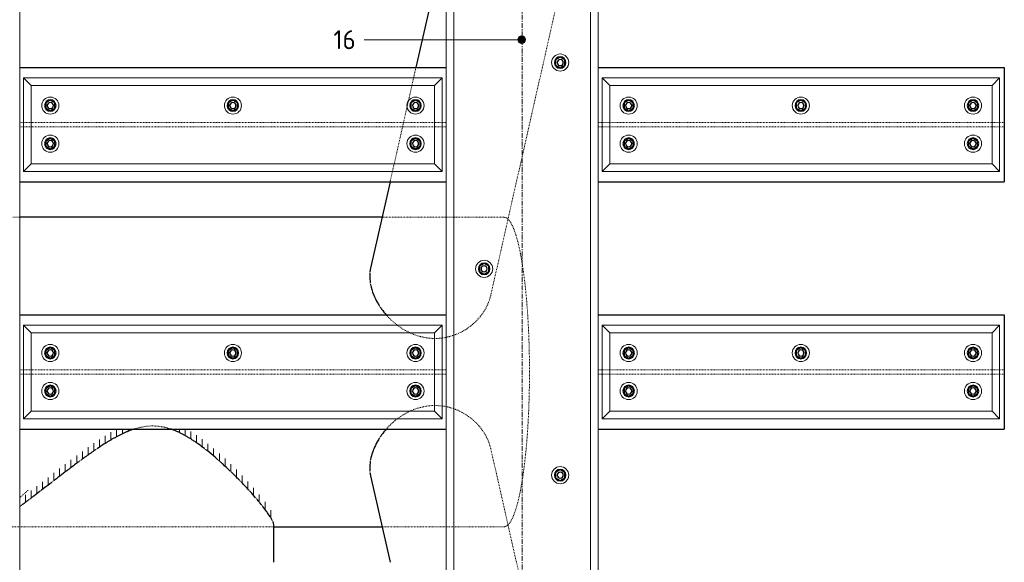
# Model space of a CAD drawing. Header units: millimetres. Extents: x -236694 to -141708, y -41476 to 103952.
# Tile 10 of 103: x -212693 to -210105, y 760 to 2186. Entities that reach past the tile are written whole.
import ezdxf

# ---------------------------------------------------------------- set-up
doc = ezdxf.new("R2010")
doc.units = ezdxf.units.MM
doc.linetypes.add('Grid Line', pattern=[22.225, 12.7, -3.175, 3.175, -3.175])
doc.linetypes.add('XX-HIDDEN', pattern=[4, 2, -2])
for name, color, linetype, lineweight in [('N-CO-BC-BETONVORM-G', 50, 'Continuous', 25), ('N-CO-BC-BETONVORM-G-1', 50, 'XX-HIDDEN', 18), ('N-CO-BC-BETONVORM-GN', 10, 'XX-HIDDEN', 18), ('N-CO-KC-KUNSTSTOFVORM-G', 7, 'Continuous', 13), ('N-CO-SC-STAALVORM-G', 10, 'Continuous', 25), ('X-XX-AL-CONSTRUCTIELIJN-G-1', 7, 'Grid Line', 18), ('X-XX-AL-T25-1', 250, 'Continuous', 13), ('X-XX-AL-T25-2', 7, 'Continuous', 13), ('X_XX_AL_DETAIL1_G', 7, 'Continuous', 13)]:
    doc.layers.add(name, color=color, linetype=linetype, lineweight=lineweight)
doc.styles.add('NLCS-ISO_1', font='NLCS-ISO.ttf', dxfattribs={"height": 50})

# ---------------------------------------------------------------- blocks, each defined once
blk = doc.blocks.new('GM_Hakorit_3820 - GM_Hakorit_3820-3593615-Doorsnede 1 dubbel geleidewerk')
at = {"layer": 'N-CO-KC-KUNSTSTOFVORM-G'}
blk.add_line((-244271.6, 2684.9), (-244271.6, -1134.9), dxfattribs=at)
blk = doc.blocks.new('GM_Hakorit_2850 - GM_Hakorit_2850-3594086-Doorsnede 1 dubbel geleidewerk')
at = {"layer": 'N-CO-KC-KUNSTSTOFVORM-G'}
for p, q in [((-246192.3, 2684.9), (-246192.3, -164.9)), ((-245792.3, 2684.9), (-245792.3, -164.9)), ((-246172.3, 2665), (-246172.3, -145)), ((-245812.3, 2665), (-245812.3, -145))]:
    blk.add_line(p, q, dxfattribs=at)
for centre, start, end in [((-245892.3, 2073), 90, 270), ((-245892.3, 2073), 270, 90), ((-246092.3, 1531), 90, 270), ((-246092.3, 1531), 270, 90), ((-245892.3, 989), 90, 270), ((-245892.3, 989), 270, 90)]:
    blk.add_arc(centre, 22.5, start, end, dxfattribs=at)
blk = doc.blocks.new('GM_Hakorit_1100 - GM_Hakorit_1100-3713549-Doorsnede 1 dubbel geleidewerk')
at = {"layer": 'N-CO-KC-KUNSTSTOFVORM-G'}
for p, q in [((-244682, 2683), (-245781.9, 2683)), ((-245781.9, 2683), (-245761.9, 2663)), ((-245781.9, 2437.1), (-245781.9, 2682.9)), ((-244701.9, 2663), (-244681.9, 2683)), ((-244681.9, 2682.9), (-244681.9, 2437.1)), ((-244701.9, 2663), (-245761.9, 2663)), ((-245761.9, 2663), (-245761.9, 2457)), ((-244701.9, 2457), (-244701.9, 2663)), ((-245761.9, 2457), (-245781.9, 2437)), ((-244682, 2437), (-245781.9, 2437)), ((-244701.9, 2457), (-245761.9, 2457)), ((-244681.9, 2437), (-244701.9, 2457))]:
    blk.add_line(p, q, dxfattribs=at)
for centre, start, end in [((-245711.9, 2610), 0, 180), ((-245231.9, 2610), 360, 180), ((-244751.9, 2610), 360, 180), ((-245711.9, 2610), 180, 0), ((-245231.9, 2610), 180, 360), ((-244751.9, 2610), 180, 360), ((-245711.9, 2510), 0, 180), ((-244751.9, 2510), 0, 180), ((-245711.9, 2510), 180, 0), ((-244751.9, 2510), 180, 360)]:
    blk.add_arc(centre, 22.5, start, end, dxfattribs=at)
blk = doc.blocks.new('GM_Hakorit_1045 - GM_Hakorit_1045-3715410-Doorsnede 1 dubbel geleidewerk')
at = {"layer": 'N-CO-KC-KUNSTSTOFVORM-G'}
for p, q in [((-239699.5, 2683), (-239679.5, 2663)), ((-239699.5, 2437.1), (-239699.5, 2682.9)), ((-238654.6, 2683), (-239699.4, 2683)), ((-238674.5, 2663), (-238654.5, 2683)), ((-238654.5, 2682.9), (-238654.5, 2437.1)), ((-238674.5, 2663), (-239679.5, 2663)), ((-239679.5, 2663), (-239679.5, 2457)), ((-238674.5, 2457), (-238674.5, 2663)), ((-239679.5, 2457), (-239699.5, 2437)), ((-238654.6, 2437), (-239699.4, 2437)), ((-238674.5, 2457), (-239679.5, 2457)), ((-238654.5, 2437), (-238674.5, 2457))]:
    blk.add_line(p, q, dxfattribs=at)
for centre, start, end in [((-239629.5, 2610), 0, 180), ((-239177, 2610), 360, 180), ((-238724.5, 2610), 0, 180), ((-239629.5, 2610), 180, 0), ((-239177, 2610), 180, 360), ((-238724.5, 2610), 180, 0), ((-239629.5, 2510), 0, 180), ((-238724.5, 2510), 0, 180), ((-239629.5, 2510), 180, 0), ((-238724.5, 2510), 180, 0)]:
    blk.add_arc(centre, 22.5, start, end, dxfattribs=at)
blk = doc.blocks.new('GM_Bouten_Moeren_Zeskant - M16-3610774-Doorsnede 1 dubbel geleidewerk')
at = {"layer": 'N-CO-SC-STAALVORM-G'}
for p, q in [((-248188.5, 2523.9), (-248200.5, 2516.9)), ((-248200.5, 2516.9), (-248200.5, 2503.1)), ((-248176.5, 2516.9), (-248188.5, 2523.9)), ((-248176.5, 2503.1), (-248176.5, 2516.9)), ((-248200.5, 2503.1), (-248188.5, 2496.1)), ((-248188.5, 2496.1), (-248176.5, 2503.1))]:
    blk.add_line(p, q, dxfattribs=at)
for radius, start, end in [(15, 0, 180), (8, 0, 180), (15, 180, 0), (8, 180, 0)]:
    blk.add_arc((-248188.5, 2510), radius, start, end, dxfattribs=at)
blk = doc.blocks.new('NLI_Balk_Buis - ø813_20-3690250-Doorsnede 1 dubbel geleidewerk')
at = {"layer": 'N-CO-BC-BETONVORM-GN'}
for p, q in [((-241230.2, 1666.5), (-241250.1, 1666.5)), ((-240109.5, 1666.5), (-240277.7, 1666.5)), ((-240089.5, 1666.5), (-240109.4, 1666.5)), ((-239957.1, 1666.5), (-240089.4, 1666.5)), ((-241250.1, 853.5), (-241230.2, 853.5)), ((-241230.1, 853.5), (-240562.6, 853.5)), ((-240277.7, 853.5), (-240109.5, 853.5)), ((-240109.4, 853.5), (-240089.5, 853.5)), ((-240089.4, 853.5), (-239957.1, 853.5))]:
    blk.add_line(p, q, dxfattribs=at)
for start_param, end_param in [(6.128915, 6.283185), (4.712389, 6.128132), (3.296646, 4.712389), (3.141593, 3.295863)]:
    blk.add_ellipse((-239957.1, 1260), major_axis=(0, 406.5), ratio=0.164399, start_param=start_param, end_param=end_param, dxfattribs=at)
at = {"layer": 'N-CO-SC-STAALVORM-G'}
for p, q in [((-240277.8, 1666.5), (-241230.2, 1666.5)), ((-240562.5, 853.5), (-240277.8, 853.5))]:
    blk.add_line(p, q, dxfattribs=at)
blk = doc.blocks.new('NLI_Balk_H - HEB300-V9-Doorsnede 1 dubbel geleidewerk')
at = {"layer": 'N-CO-BC-BETONVORM-GN'}
for p, q in [((-239699.5, 2565.5), (-239709.5, 2565.5)), ((-239679.5, 2565.5), (-239699.4, 2565.5)), ((-238674.5, 2565.5), (-239679.4, 2565.5)), ((-238654.5, 2565.5), (-238674.4, 2565.5)), ((-238642.3, 2565.5), (-238654.5, 2565.5)), ((-239699.5, 2554.5), (-239709.5, 2554.5)), ((-239679.5, 2554.5), (-239699.4, 2554.5)), ((-238674.5, 2554.5), (-239679.4, 2554.5)), ((-238654.5, 2554.5), (-238674.4, 2554.5)), ((-238642.3, 2554.5), (-238654.5, 2554.5))]:
    blk.add_line(p, q, dxfattribs=at)
blk = doc.blocks.new('NLI_Balk_H - HEB300-V10-Doorsnede 1 dubbel geleidewerk')
at = {"layer": 'N-CO-BC-BETONVORM-GN'}
for p, q in [((-241219.8, 1915.5), (-241230.2, 1915.5)), ((-241199.9, 1915.5), (-241219.8, 1915.5)), ((-240139.9, 1915.5), (-241199.8, 1915.5)), ((-240119.9, 1915.5), (-240139.8, 1915.5)), ((-240109.5, 1915.5), (-240119.8, 1915.5)), ((-241219.8, 1904.5), (-241230.2, 1904.5)), ((-241199.9, 1904.5), (-241219.8, 1904.5)), ((-240139.9, 1904.5), (-241199.8, 1904.5)), ((-240119.9, 1904.5), (-240139.8, 1904.5)), ((-240109.5, 1904.5), (-240119.8, 1904.5))]:
    blk.add_line(p, q, dxfattribs=at)

msp = doc.modelspace()

# ---------------------------------------------------------------- hatches: boundary and pattern name
at = {"layer": 'X-XX-AL-T25-1'}
h = msp.add_hatch(color=256, dxfattribs=at)
edge = h.paths.add_edge_path(flags=0)
edge.add_arc((-211373.6, 2133.1), 10, 0, 360)

# ---------------------------------------------------------------- linework, layer by layer
at = {"layer": 'N-CO-BC-BETONVORM-GN'}
for p, q in [((-211454.6, 1461.7), (-211239.1, 2413.8)), ((-211651.3, 2060), (-211657.4, 2033)), ((-211657.4, 2033), (-211661.9, 2013)), ((-211661.9, 2013), (-211671.1, 1972.4)), ((-211671.2, 1972.1), (-211674.5, 1957.3)), ((-211674.6, 1957.1), (-211684, 1915.5)), ((-211684, 1915.5), (-211686.5, 1904.5)), ((-211686.5, 1904.5), (-211708.5, 1807)), ((-211713.1, 1787), (-211719.2, 1760)), ((-211708.6, 1807), (-211713.1, 1787)), ((-211239.1, 106.2), (-211454.6, 1058.3))]:
    msp.add_line(p, q, dxfattribs=at)
for points in [[(-211772.1, 1524.2), (-211772.3, 1522.7), (-211772.4, 1521.2), (-211772.5, 1519.7)], [(-211771.5, 1495.1), (-211771.2, 1493.4), (-211770.9, 1491.7), (-211770.6, 1489.9)], [(-211762.6, 1463.2), (-211762.5, 1463.1), (-211762.5, 1462.9), (-211762.4, 1462.8)], [(-211747.7, 1434.4), (-211746.7, 1432.8), (-211745.6, 1431.3), (-211744.6, 1429.7)], [(-211582.3, 1349.3), (-211578.9, 1349.7), (-211575.5, 1350.3), (-211572.1, 1351)], [(-211572.1, 1169), (-211575.5, 1169.7), (-211578.9, 1170.3), (-211582.3, 1170.7)], [(-212438.9, 1089.5), (-212439.6, 1089.1), (-212440.3, 1088.8), (-212441, 1088.4)], [(-212250, 1088.4), (-212250.7, 1088.8), (-212251.3, 1089.1), (-212252, 1089.5)], [(-211744.6, 1090.3), (-211745.5, 1089), (-211746.3, 1087.7), (-211747.1, 1086.4)], [(-212488.6, 1059), (-212490.2, 1057.9), (-212491.8, 1056.8), (-212493.5, 1055.7)], [(-212203.2, 1055.7), (-212204.6, 1056.8), (-212206, 1057.9), (-212207.5, 1059)], [(-211762.4, 1057.2), (-211762.5, 1057.1), (-211762.5, 1056.9), (-211762.6, 1056.8)], [(-212530.5, 1029.4), (-212532.8, 1027.7), (-212535.1, 1026), (-212537.4, 1024.3)], [(-212165.9, 1024.3), (-212167.9, 1026.1), (-212169.9, 1027.8), (-212171.9, 1029.6)], [(-211770.6, 1030.1), (-211770.9, 1028.3), (-211771.2, 1026.6), (-211771.5, 1024.9)], [(-212570.5, 999.5), (-212571.8, 998.5), (-212573.1, 997.5), (-212574.4, 996.5)], [(-212136.1, 996.5), (-212137.1, 997.5), (-212138.1, 998.5), (-212139.1, 999.5)], [(-211772.5, 1000.3), (-211772.4, 998.8), (-211772.3, 997.3), (-211772.1, 995.8)], [(-212601.3, 975.8), (-212603.7, 974), (-212606, 972.2), (-212608.4, 970.3)], [(-212110, 970.3), (-212111.8, 972.2), (-212113.6, 974), (-212115.3, 975.8)], [(-212636.1, 949.1), (-212637.1, 948.3), (-212638.1, 947.5), (-212639.2, 946.7)], [(-212087.9, 946.7), (-212088.6, 947.5), (-212089.3, 948.3), (-212090, 949.1)], [(-212686.9, 910.6), (-212688.7, 909.3), (-212690.4, 908.1), (-212692.1, 906.8)], [(-212661.6, 929.6), (-212664, 927.8), (-212666.4, 926), (-212668.8, 924.2)], [(-212068.1, 924.2), (-212069.6, 926), (-212071.2, 927.8), (-212072.8, 929.6)], [(-212053.9, 906.8), (-212055, 908.2), (-212056.1, 909.6), (-212057.3, 911.1)], [(-212041.4, 890.1), (-212041.8, 890.7), (-212042.2, 891.3), (-212042.7, 891.9)], [(-212031.9, 875.6), (-212032.6, 876.8), (-212033.4, 878.1), (-212034.2, 879.4)], [(-212027, 865.8), (-212027.4, 866.9), (-212027.9, 867.9), (-212028.4, 869.1)], [(-212025.1, 859.1), (-212025.2, 859.7), (-212025.3, 860.4), (-212025.4, 861.1)]]:
    msp.add_open_spline(points, degree=3, dxfattribs=at)
for points, knots in [([(-211551.9, 1356.5), (-211550.5, 1357), (-211542.2, 1360.1), (-211527.8, 1366.9), (-211509.8, 1378.6), (-211493.7, 1392.5), (-211479.9, 1408.1), (-211468.5, 1425.2), (-211459.8, 1443.2), (-211456, 1455.5), (-211454.6, 1461.7)], [0.5993894, 0.5993894, 0.5993894, 0.5993894, 0.6086957, 0.6521739, 0.6956522, 0.7391304, 0.7826087, 0.826087, 0.8695652, 0.9128126, 0.9128126, 0.9128126, 0.9128126]), ([(-211729.2, 1409.9), (-211728.8, 1409.4), (-211723.5, 1403.4), (-211714, 1394), (-211704.2, 1386), (-211700, 1382.8)], [0.21333062, 0.21333062, 0.21333062, 0.21333062, 0.2173913, 0.26086957, 0.291539, 0.291539, 0.291539, 0.291539]), ([(-211699.9, 1382.7), (-211698.2, 1381.5), (-211690.4, 1375.8), (-211679.3, 1369), (-211669.5, 1364.2), (-211666.4, 1362.7)], [0.29185119, 0.29185119, 0.29185119, 0.29185119, 0.30434783, 0.34782609, 0.36792185, 0.36792185, 0.36792185, 0.36792185]), ([(-211666.2, 1362.6), (-211662.6, 1361), (-211652.1, 1356.6), (-211634.1, 1351.2), (-211616.2, 1348.6), (-211605.7, 1348.1), (-211602.5, 1348.1)], [0.3683915, 0.3683915, 0.3683915, 0.3683915, 0.3913043, 0.4347826, 0.4782609, 0.4972381, 0.4972381, 0.4972381, 0.4972381]), ([(-211602.4, 1348.1), (-211598.3, 1348.1), (-211591.6, 1348.3), (-211585, 1349), (-211582.4, 1349.3)], [0.49743388, 0.49743388, 0.49743388, 0.49743388, 0.52173913, 0.53695891, 0.53695891, 0.53695891, 0.53695891]), ([(-211572, 1351), (-211570.8, 1351.2), (-211564, 1352.7), (-211557.4, 1354.6), (-211552, 1356.5)], [0.55791959, 0.55791959, 0.55791959, 0.55791959, 0.56521739, 0.59918222, 0.59918222, 0.59918222, 0.59918222]), ([(-211602.5, 1171.9), (-211605.7, 1171.9), (-211616.2, 1171.4), (-211634.1, 1168.8), (-211652.1, 1163.4), (-211662.6, 1159), (-211666.2, 1157.4)], [0.5027619, 0.5027619, 0.5027619, 0.5027619, 0.5217391, 0.5652174, 0.6086957, 0.6316085, 0.6316085, 0.6316085, 0.6316085]), ([(-211582.4, 1170.7), (-211585, 1171), (-211591.6, 1171.7), (-211598.3, 1171.9), (-211602.4, 1171.9)], [0.46304109, 0.46304109, 0.46304109, 0.46304109, 0.47826087, 0.50256612, 0.50256612, 0.50256612, 0.50256612]), ([(-211552, 1163.5), (-211557.4, 1165.4), (-211564, 1167.3), (-211570.8, 1168.8), (-211572, 1169)], [0.40081778, 0.40081778, 0.40081778, 0.40081778, 0.43478261, 0.44208041, 0.44208041, 0.44208041, 0.44208041]), ([(-211666.4, 1157.3), (-211669.5, 1155.8), (-211679.3, 1151), (-211690.4, 1144.2), (-211698.2, 1138.5), (-211699.9, 1137.3)], [0.63207815, 0.63207815, 0.63207815, 0.63207815, 0.65217391, 0.69565217, 0.70814881, 0.70814881, 0.70814881, 0.70814881]), ([(-211454.6, 1058.2), (-211456, 1064.4), (-211459.8, 1076.8), (-211468.5, 1094.8), (-211479.9, 1111.9), (-211493.7, 1127.5), (-211509.8, 1141.4), (-211527.8, 1153.1), (-211542.2, 1159.9), (-211550.5, 1163), (-211551.9, 1163.5)], [0.0869565, 0.0869565, 0.0869565, 0.0869565, 0.1304348, 0.173913, 0.2173913, 0.2608696, 0.3043478, 0.3478261, 0.3913043, 0.4006106, 0.4006106, 0.4006106, 0.4006106]), ([(-212296.2, 1110.2), (-212297.1, 1110.6), (-212300.4, 1111.6), (-212306.1, 1113.2), (-212313.4, 1115), (-212320.8, 1116.5), (-212328.3, 1117.5), (-212335.8, 1118.1), (-212343.5, 1118.3), (-212351.1, 1118.1), (-212358.8, 1117.5), (-212366.3, 1116.5), (-212373.9, 1115), (-212381.5, 1113.2), (-212387.4, 1111.6), (-212390.8, 1110.6), (-212391.8, 1110.2)], [0.46283039, 0.46283039, 0.46283039, 0.46283039, 0.46511628, 0.47093023, 0.47674419, 0.48255814, 0.48837209, 0.49418605, 0.5, 0.50581395, 0.51162791, 0.51744186, 0.52325581, 0.52906977, 0.53488372, 0.53717386, 0.53717386, 0.53717386, 0.53717386]), ([(-211700, 1137.2), (-211704.2, 1134), (-211714, 1126), (-211723.5, 1116.6), (-211728.8, 1110.6), (-211729.2, 1110.1)], [0.708461, 0.708461, 0.708461, 0.708461, 0.73913043, 0.7826087, 0.78666938, 0.78666938, 0.78666938, 0.78666938]), ([(-212670.9, 948.9), (-212672.7, 947.4), (-212680.3, 940.8), (-212687.5, 934.3), (-212692.8, 929.4)], [0.72868412, 0.72868412, 0.72868412, 0.72868412, 0.73684211, 0.76429307, 0.76429307, 0.76429307, 0.76429307])]:
    msp.add_open_spline(points, degree=3, knots=knots, dxfattribs=at)
at = {"layer": 'N-CO-SC-STAALVORM-G'}
for p, q in [((-211572.1, 2409.8), (-211651.3, 2060)), ((-212692.8, 2060), (-211572.1, 2060)), ((-211172.1, 2060), (-210104.8, 2060)), ((-210104.8, 2060), (-210104.8, 1760)), ((-212692.8, 1760), (-211572.1, 1760)), ((-211719.2, 1760), (-211770.5, 1533.2)), ((-211172.1, 1760), (-210104.8, 1760)), ((-212692.8, 1410), (-211572.1, 1410)), ((-211172.1, 1410), (-210104.8, 1410)), ((-210104.8, 1410), (-210104.8, 1110)), ((-212692.8, 1110), (-211572.1, 1110)), ((-211172.1, 1110), (-210104.8, 1110)), ((-211770.5, 986.8), (-211719.2, 760)), ((-212025.1, 760), (-212025.1, 858.4))]:
    msp.add_line(p, q, dxfattribs=at)
for points, knots in [([(-211770.5, 1533.1), (-211771.1, 1530.5), (-211771.7, 1527.5), (-211772, 1524.5), (-211772.1, 1524.2)], [0.91304348, 0.91304348, 0.91304348, 0.91304348, 0.93478261, 0.9369178, 0.9369178, 0.9369178, 0.9369178]), ([(-211762.4, 1462.7), (-211762.3, 1462.4), (-211759.6, 1455.9), (-211754.9, 1446.4), (-211749.5, 1437.3), (-211747.7, 1434.4)], [0.08493209, 0.08493209, 0.08493209, 0.08493209, 0.08695652, 0.13043478, 0.15175276, 0.15175276, 0.15175276, 0.15175276]), ([(-211744.6, 1429.7), (-211743.6, 1428.2), (-211738.9, 1421.5), (-211733.6, 1414.9), (-211729.3, 1409.9)], [0.16322382, 0.16322382, 0.16322382, 0.16322382, 0.17391304, 0.21323407, 0.21323407, 0.21323407, 0.21323407]), ([(-212441.1, 1088.3), (-212442.5, 1087.6), (-212446.1, 1085.6), (-212452, 1082.2), (-212460.8, 1077), (-212473, 1069.3), (-212482.9, 1062.8), (-212488.5, 1059.1)], [0.57778754, 0.57778754, 0.57778754, 0.57778754, 0.58139535, 0.5872093, 0.59302326, 0.60465116, 0.62009188, 0.62009188, 0.62009188, 0.62009188]), ([(-212392.1, 1110.2), (-212393.4, 1109.7), (-212397.3, 1108.4), (-212403.5, 1106.1), (-212410.7, 1103.2), (-212417.8, 1100.1), (-212424.8, 1096.9), (-212431.7, 1093.4), (-212436.3, 1090.9), (-212438.7, 1089.6), (-212438.8, 1089.6)], [0.53738254, 0.53738254, 0.53738254, 0.53738254, 0.54069767, 0.54651163, 0.55232558, 0.55813953, 0.56395349, 0.56976744, 0.5755814, 0.57586168, 0.57586168, 0.57586168, 0.57586168]), ([(-212252, 1089.6), (-212252.1, 1089.6), (-212254.3, 1090.9), (-212258.6, 1093.4), (-212265, 1096.9), (-212271.5, 1100.1), (-212278.2, 1103.2), (-212285, 1106.1), (-212290.9, 1108.4), (-212294.6, 1109.7), (-212295.9, 1110.2)], [0.42414058, 0.42414058, 0.42414058, 0.42414058, 0.4244186, 0.43023256, 0.43604651, 0.44186047, 0.44767442, 0.45348837, 0.45930233, 0.4626217, 0.4626217, 0.4626217, 0.4626217]), ([(-212207.5, 1059.1), (-212212.4, 1062.8), (-212221.1, 1069.3), (-212232.1, 1077), (-212240, 1082.2), (-212245.4, 1085.6), (-212248.7, 1087.6), (-212250, 1088.3)], [0.37990764, 0.37990764, 0.37990764, 0.37990764, 0.39534884, 0.40697674, 0.4127907, 0.41860465, 0.42221427, 0.42221427, 0.42221427, 0.42221427]), ([(-211729.3, 1110.1), (-211733.6, 1105.1), (-211738.9, 1098.5), (-211743.6, 1091.8), (-211744.6, 1090.3)], [0.78676593, 0.78676593, 0.78676593, 0.78676593, 0.82608696, 0.83677618, 0.83677618, 0.83677618, 0.83677618]), ([(-211747.2, 1086.4), (-211749.2, 1083.2), (-211755, 1073.6), (-211759.7, 1063.8), (-211762.4, 1057.3)], [0.84630749, 0.84630749, 0.84630749, 0.84630749, 0.86956522, 0.91506791, 0.91506791, 0.91506791, 0.91506791]), ([(-212493.5, 1055.7), (-212494.6, 1054.9), (-212504.1, 1048.4), (-212516.5, 1039.6), (-212527.5, 1031.6), (-212530.5, 1029.4)], [0.62469644, 0.62469644, 0.62469644, 0.62469644, 0.62790698, 0.65116279, 0.65974765, 0.65974765, 0.65974765, 0.65974765]), ([(-212171.9, 1029.6), (-212174.3, 1031.7), (-212183.4, 1039.7), (-212193.9, 1048.4), (-212202.2, 1054.9), (-212203.2, 1055.7)], [0.34053406, 0.34053406, 0.34053406, 0.34053406, 0.34883721, 0.37209302, 0.37530338, 0.37530338, 0.37530338, 0.37530338]), ([(-211762.6, 1056.7), (-211763.7, 1054.1), (-211767, 1045.2), (-211769.4, 1036.3), (-211770.6, 1030.1)], [0.91632571, 0.91632571, 0.91632571, 0.91632571, 0.93478261, 0.97856044, 0.97856044, 0.97856044, 0.97856044]), ([(-212537.4, 1024.3), (-212540.1, 1022.3), (-212550.7, 1014.4), (-212561.7, 1006.1), (-212569.9, 999.9), (-212570.4, 999.5)], [0.66651123, 0.66651123, 0.66651123, 0.66651123, 0.6744186, 0.69767442, 0.69926309, 0.69926309, 0.69926309, 0.69926309]), ([(-212139.2, 999.5), (-212145.6, 1005.7), (-212154.5, 1014), (-212163.6, 1022.3), (-212165.9, 1024.3)], [0.30073588, 0.30073588, 0.30073588, 0.30073588, 0.3255814, 0.33348818, 0.33348818, 0.33348818, 0.33348818]), ([(-212574.4, 996.4), (-212580.2, 992), (-212589.2, 985.1), (-212598.1, 978.3), (-212601.3, 975.9)], [0.70329903, 0.70329903, 0.70329903, 0.70329903, 0.72093023, 0.73099459, 0.73099459, 0.73099459, 0.73099459]), ([(-212115.4, 975.9), (-212117.8, 978.3), (-212124.5, 985.1), (-212131.5, 992), (-212136, 996.4)], [0.26900213, 0.26900213, 0.26900213, 0.26900213, 0.27906977, 0.29669871, 0.29669871, 0.29669871, 0.29669871]), ([(-212608.4, 970.3), (-212610.2, 969), (-212619.3, 962), (-212628.4, 954.9), (-212635.7, 949.3), (-212636, 949.1)], [0.73856555, 0.73856555, 0.73856555, 0.73856555, 0.74418605, 0.76744186, 0.76840335, 0.76840335, 0.76840335, 0.76840335]), ([(-212090.1, 949.1), (-212090.3, 949.3), (-212096.6, 956.2), (-212103.3, 963.3), (-212110, 970.3)], [0.23159515, 0.23159515, 0.23159515, 0.23159515, 0.23255814, 0.26143216, 0.26143216, 0.26143216, 0.26143216]), ([(-212639.2, 946.7), (-212644.8, 942.3), (-212652.3, 936.6), (-212659.6, 931.1), (-212661.5, 929.6)], [0.77190638, 0.77190638, 0.77190638, 0.77190638, 0.79069767, 0.79725955, 0.79725955, 0.79725955, 0.79725955]), ([(-212668.8, 924.1), (-212671.1, 922.4), (-212677.2, 917.8), (-212683.2, 913.4), (-212686.9, 910.7)], [0.80579702, 0.80579702, 0.80579702, 0.80579702, 0.81395349, 0.82768815, 0.82768815, 0.82768815, 0.82768815]), ([(-212057.3, 911.1), (-212059.4, 913.7), (-212062.9, 918), (-212066.6, 922.4), (-212068.1, 924.1)], [0.17302443, 0.17302443, 0.17302443, 0.17302443, 0.18604651, 0.1942028, 0.1942028, 0.1942028, 0.1942028]), ([(-212042.7, 892), (-212042.8, 892.1), (-212046.1, 896.8), (-212049.9, 901.7), (-212053.9, 906.8)], [0.13861966, 0.13861966, 0.13861966, 0.13861966, 0.13953488, 0.16570288, 0.16570288, 0.16570288, 0.16570288]), ([(-212028.4, 869.1), (-212028.8, 869.9), (-212029.8, 872), (-212031.1, 874.2), (-212031.9, 875.6)], [0.08605648, 0.08605648, 0.08605648, 0.08605648, 0.09302326, 0.10313475, 0.10313475, 0.10313475, 0.10313475])]:
    msp.add_open_spline(points, degree=3, knots=knots, dxfattribs=at)
for points in [[(-211772.5, 1519.7), (-211773, 1513), (-211772.8, 1506), (-211772, 1498.9)], [(-211772, 1498.9), (-211771.8, 1497.7), (-211771.7, 1496.4), (-211771.5, 1495.2)], [(-211770.6, 1489.9), (-211768.9, 1481.1), (-211766.2, 1472.2), (-211762.6, 1463.2)], [(-211772, 1021.1), (-211772.8, 1014), (-211773, 1007), (-211772.5, 1000.3)], [(-211771.5, 1024.8), (-211771.7, 1023.6), (-211771.8, 1022.3), (-211772, 1021.1)], [(-211772.1, 995.8), (-211771.7, 992.8), (-211771.2, 989.8), (-211770.5, 986.9)], [(-212072.8, 929.6), (-212077.5, 935.1), (-212082.6, 940.8), (-212087.9, 946.7)], [(-212692.2, 906.8), (-212692.4, 906.6), (-212692.6, 906.5), (-212692.8, 906.3)], [(-212034.2, 879.4), (-212036.3, 882.7), (-212038.7, 886.3), (-212041.4, 890.1)], [(-212025.4, 861.1), (-212025.7, 862.5), (-212026.2, 864.1), (-212027, 865.8)], [(-212025.1, 858.4), (-212025.1, 858.6), (-212025.1, 858.8), (-212025.1, 859.1)]]:
    msp.add_open_spline(points, degree=3, dxfattribs=at)
at = {"layer": 'X-XX-AL-CONSTRUCTIELIJN-G-1'}
msp.add_line((-211372.1, 2710), (-211372.1, -190), dxfattribs=at)
at = {"layer": 'X-XX-AL-T25-1'}
msp.add_line((-211373.6, 2133.1), (-211787.3, 2133.1), dxfattribs=at)
msp.add_circle((-211373.6, 2133.1), 10, dxfattribs=at)
at = {"layer": 'X_XX_AL_DETAIL1_G'}
for p, q in [((-212468, 1072.7), (-212468, 1092.7)), ((-212453, 1081.6), (-212453, 1101.6)), ((-212438, 1090.1), (-212438, 1110.1)), ((-212423, 1097.6), (-212423, 1110)), ((-212408, 1104.3), (-212408, 1110)), ((-212288, 1107.4), (-212288, 1110)), ((-212273, 1100.7), (-212273, 1110)), ((-212258, 1092.9), (-212258, 1110)), ((-212243, 1084), (-212243, 1104)), ((-212228, 1074.1), (-212228, 1094.1)), ((-212513, 1042.2), (-212513, 1062.2)), ((-212498, 1052.7), (-212498, 1072.7)), ((-212483, 1062.9), (-212483, 1082.9)), ((-212213, 1063.2), (-212213, 1083.2)), ((-212198, 1051.5), (-212198, 1071.5)), ((-212543, 1020.3), (-212543, 1040.3)), ((-212528, 1031.3), (-212528, 1051.3)), ((-212183, 1039.1), (-212183, 1059.1)), ((-212168, 1026.1), (-212168, 1046.1)), ((-212573, 997.7), (-212573, 1017.7)), ((-212558, 1009.1), (-212558, 1029.1)), ((-212153, 1012.4), (-212153, 1032.4)), ((-212138, 998.2), (-212138, 1018.2)), ((-212603, 974.7), (-212603, 994.7)), ((-212588, 986.1), (-212588, 1006.1)), ((-212123, 983.5), (-212123, 1003.5)), ((-212108, 968.1), (-212108, 988.1)), ((-212648, 940.1), (-212648, 960.1)), ((-212633, 951.6), (-212633, 971.6)), ((-212618, 963.1), (-212618, 983.1)), ((-212093, 952.1), (-212093, 972.1)), ((-212678, 917.4), (-212678, 937.4)), ((-212663, 928.5), (-212663, 948.5)), ((-212078, 935.5), (-212078, 955.5)), ((-212063, 917.9), (-212063, 937.9)), ((-212048, 899.1), (-212048, 919.1)), ((-212033, 877.2), (-212033, 897.2))]:
    msp.add_line(p, q, dxfattribs=at)

# ---------------------------------------------------------------- block references
at = {"layer": 'N-CO-BC-BETONVORM-G'}
for name, p in [('GM_Hakorit_3820 - GM_Hakorit_3820-3593615-Doorsnede 1 dubbel geleidewerk', (31578.8, 0)), ('GM_Hakorit_2850 - GM_Hakorit_2850-3594086-Doorsnede 1 dubbel geleidewerk', (34620.2, 0)), ('GM_Bouten_Moeren_Zeskant - M16-3610774-Doorsnede 1 dubbel geleidewerk', (36916.4, -437)), ('GM_Hakorit_1100 - GM_Hakorit_1100-3713549-Doorsnede 1 dubbel geleidewerk', (33099.5, -650)), ('GM_Hakorit_1045 - GM_Hakorit_1045-3715410-Doorsnede 1 dubbel geleidewerk', (28537.4, -650)), ('GM_Bouten_Moeren_Zeskant - M16-3610774-Doorsnede 1 dubbel geleidewerk', (35576.1, -550)), ('GM_Bouten_Moeren_Zeskant - M16-3610774-Doorsnede 1 dubbel geleidewerk', (36056.1, -550)), ('GM_Bouten_Moeren_Zeskant - M16-3610774-Doorsnede 1 dubbel geleidewerk', (36536.1, -550)), ('GM_Bouten_Moeren_Zeskant - M16-3610774-Doorsnede 1 dubbel geleidewerk', (37096.4, -550)), ('GM_Bouten_Moeren_Zeskant - M16-3610774-Doorsnede 1 dubbel geleidewerk', (37548.9, -550)), ('GM_Bouten_Moeren_Zeskant - M16-3610774-Doorsnede 1 dubbel geleidewerk', (38001.4, -550)), ('GM_Bouten_Moeren_Zeskant - M16-3610774-Doorsnede 1 dubbel geleidewerk', (35576.1, -650)), ('GM_Bouten_Moeren_Zeskant - M16-3610774-Doorsnede 1 dubbel geleidewerk', (36536.1, -650)), ('GM_Bouten_Moeren_Zeskant - M16-3610774-Doorsnede 1 dubbel geleidewerk', (37096.4, -650)), ('GM_Bouten_Moeren_Zeskant - M16-3610774-Doorsnede 1 dubbel geleidewerk', (38001.4, -650)), ('GM_Bouten_Moeren_Zeskant - M16-3610774-Doorsnede 1 dubbel geleidewerk', (36716.4, -979)), ('GM_Hakorit_1100 - GM_Hakorit_1100-3713549-Doorsnede 1 dubbel geleidewerk', (33099.5, -1300)), ('GM_Hakorit_1045 - GM_Hakorit_1045-3715410-Doorsnede 1 dubbel geleidewerk', (28537.4, -1300)), ('GM_Bouten_Moeren_Zeskant - M16-3610774-Doorsnede 1 dubbel geleidewerk', (35576.1, -1200)), ('GM_Bouten_Moeren_Zeskant - M16-3610774-Doorsnede 1 dubbel geleidewerk', (36056.1, -1200)), ('GM_Bouten_Moeren_Zeskant - M16-3610774-Doorsnede 1 dubbel geleidewerk', (36536.1, -1200)), ('GM_Bouten_Moeren_Zeskant - M16-3610774-Doorsnede 1 dubbel geleidewerk', (37096.4, -1200)), ('GM_Bouten_Moeren_Zeskant - M16-3610774-Doorsnede 1 dubbel geleidewerk', (37548.9, -1200)), ('GM_Bouten_Moeren_Zeskant - M16-3610774-Doorsnede 1 dubbel geleidewerk', (38001.4, -1200)), ('GM_Bouten_Moeren_Zeskant - M16-3610774-Doorsnede 1 dubbel geleidewerk', (35576.1, -1300)), ('GM_Bouten_Moeren_Zeskant - M16-3610774-Doorsnede 1 dubbel geleidewerk', (36536.1, -1300)), ('GM_Bouten_Moeren_Zeskant - M16-3610774-Doorsnede 1 dubbel geleidewerk', (37096.4, -1300)), ('GM_Bouten_Moeren_Zeskant - M16-3610774-Doorsnede 1 dubbel geleidewerk', (38001.4, -1300)), ('GM_Bouten_Moeren_Zeskant - M16-3610774-Doorsnede 1 dubbel geleidewerk', (36916.4, -1521))]:
    msp.add_blockref(name, p, dxfattribs=at)
at = {"layer": 'N-CO-BC-BETONVORM-G-1'}
for name, p in [('NLI_Balk_H - HEB300-V10-Doorsnede 1 dubbel geleidewerk', (28537.4, 0)), ('NLI_Balk_H - HEB300-V9-Doorsnede 1 dubbel geleidewerk', (28537.4, -650)), ('NLI_Balk_Buis - ø813_20-3690250-Doorsnede 1 dubbel geleidewerk', (28537.4, 0)), ('NLI_Balk_H - HEB300-V10-Doorsnede 1 dubbel geleidewerk', (28537.4, -650)), ('NLI_Balk_H - HEB300-V9-Doorsnede 1 dubbel geleidewerk', (28537.4, -1300))]:
    msp.add_blockref(name, p, dxfattribs=at)

# ---------------------------------------------------------------- texts
at = {"layer": 'X-XX-AL-T25-2', "insert": (-211868.1, 2158.1), "char_height": 50, "width": 73.755, "attachment_point": 1, "style": 'NLCS-ISO_1'}
msp.add_mtext('16', dxfattribs=at)

doc.saveas('drawing.dxf')
